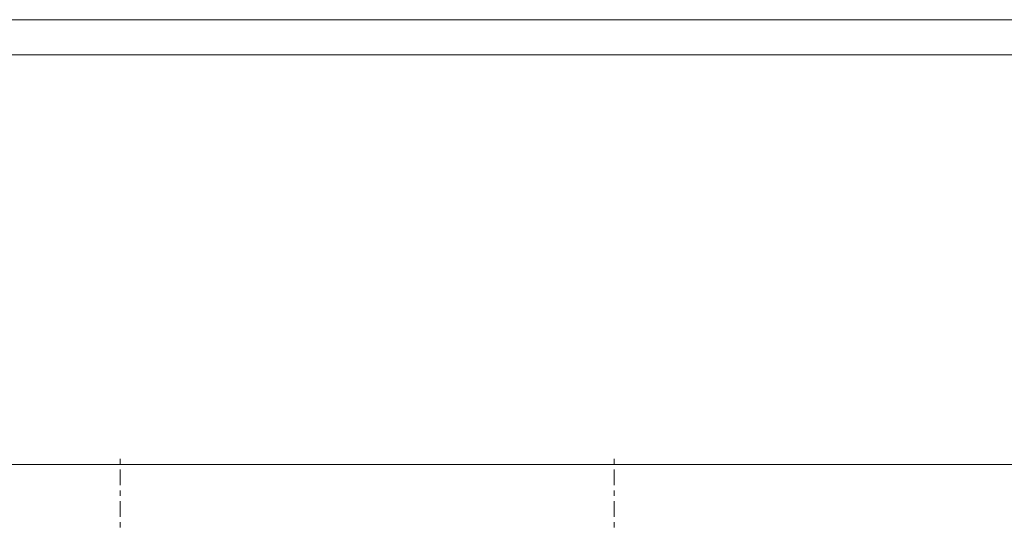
# Model space of a CAD drawing. Header units: millimetres. Extents: x -76 to 1111, y -178 to 661.
# Tile 49 of 91: x 188 to 300, y 604 to 661. Entities that reach past the tile are written whole.
import ezdxf

# ---------------------------------------------------------------- set-up
doc = ezdxf.new("R2010")
doc.units = ezdxf.units.MM
doc.header["$LTSCALE"] = 0.6
doc.linetypes.add('XKITLINE00', pattern=[0])
doc.linetypes.add('XKITLINE03', pattern=[6, 3, -1, 1, -1])
for name, color, linetype, lineweight in [('DrawingSheet', 5, 'Continuous', 0), ('S-GRID', 1, 'Continuous', 0), ('Z-DIMENSIONS', 1, 'Continuous', 0)]:
    doc.layers.add(name, color=color, linetype=linetype, lineweight=lineweight)

msp = doc.modelspace()

# ---------------------------------------------------------------- linework, layer by layer
at = {"layer": 'DrawingSheet', "color": 2, "linetype": 'XKITLINE00', "lineweight": 0}
msp.add_line((1110.77, 660.59), (-76.23, 660.59), dxfattribs=at)
at = {"layer": 'DrawingSheet', "color": 3, "linetype": 'XKITLINE00', "lineweight": 0}
msp.add_line((1106.77, 656.59), (-72.23, 656.59), dxfattribs=at)
at = {"layer": 'S-GRID', "color": 1, "linetype": 'XKITLINE03', "lineweight": 0}
for p, q in [((199.46, 578.99), (199.46, 611.29)), ((255.46, 578.99), (255.46, 611.29))]:
    msp.add_line(p, q, dxfattribs=at)
at = {"layer": 'Z-DIMENSIONS', "color": 7, "linetype": 'XKITLINE00', "lineweight": 0}
msp.add_line((-23.54, 610.14), (646.46, 610.14), dxfattribs=at)

doc.saveas('drawing.dxf')
